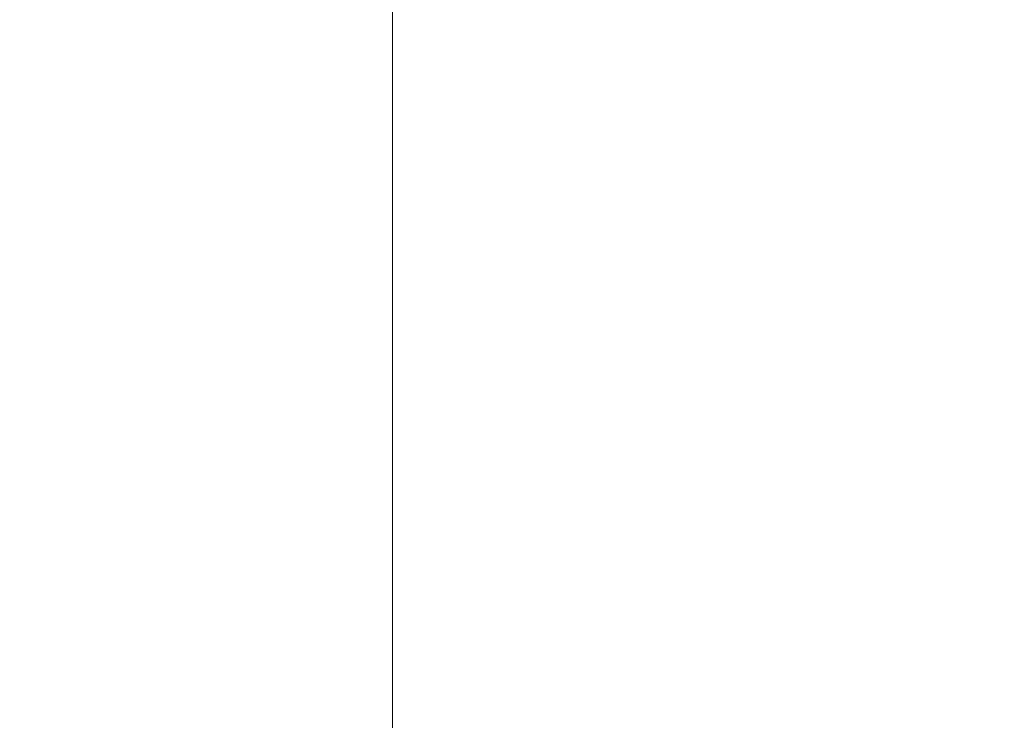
# Model space of a CAD drawing. Header units: millimetres. Extents: x -40.4 to 40.4, y -40.2 to 40.6.
# Tile 139 of 256: x -15.50662 to -15.49691, y -30.36602 to -30.35912. Entities that reach past the tile are written whole.
import ezdxf

# ---------------------------------------------------------------- set-up
doc = ezdxf.new("R2010")
doc.units = ezdxf.units.MM
doc.layers.add('E-ELEC-EQPM-OTLN', color=71, linetype='Continuous', lineweight=30)

# ---------------------------------------------------------------- blocks, each defined once
blk = doc.blocks.new('Future linear_ 1-gang frame - 2CKA001754A4498_Cover Frame 1gang studio white-6552-Vista 3D 1')
at = {"layer": 'E-ELEC-EQPM-OTLN', "lineweight": 9}
mesh = blk.add_polyface(dxfattribs=at)
corners = [(-26.7874365, -15.3114564, -9.6701492), (-26.7874365, -16.3835124, -9.6701492), (-23.7962832, -23.6047956, -9.6701492), (-16.575, -26.5959488, -9.6701492), (-15.5029441, -26.5959488, -9.6701492), (-15.5029441, -33.3085138, -9.6701492), (-30.5325817, -33.3085138, -9.6701492), (-32.6308639, -32.4393762, -9.6701492), (-33.4999992, -30.3410941, -9.6701492), (-33.4999992, -15.3114564, -9.6701492)]
mesh.append_faces([[corners[k] for k in face] for face in [(1, 9, 0)]], dxfattribs={"vtx0": -1})
mesh.append_faces([[corners[k] for k in face] for face in [(9, 1, 2, 8)]], dxfattribs={"vtx0": -1, "vtx2": -1})
mesh.append_faces([[corners[k] for k in face] for face in [(4, 5, 3)]], dxfattribs={"vtx1": -1})
mesh.append_faces([[corners[k] for k in face] for face in [(2, 3, 5, 6)]], dxfattribs={"vtx1": -1, "vtx3": -1})
mesh.append_faces([[corners[k] for k in face] for face in [(6, 7, 8, 2)]], dxfattribs={"vtx2": -1, "vtx3": -1})
mesh = blk.add_polyface(dxfattribs=at)
corners = [(-15.5029441, -26.5959488, -9.6701492), (-14.8029436, -25.3835138, -8.9701494), (-14.8029436, -33.3085138, -8.9701494), (-15.5029441, -33.3085138, -9.6701492)]
mesh.append_faces([[corners[k] for k in face] for face in [(0, 1, 2, 3)]])

msp = doc.modelspace()

# ---------------------------------------------------------------- block references
at = {"layer": 'E-ELEC-EQPM-OTLN', "lineweight": 9}
msp.add_blockref('Future linear_ 1-gang frame - 2CKA001754A4498_Cover Frame 1gang studio white-6552-Vista 3D 1', (0, 0), dxfattribs=at)

doc.saveas('drawing.dxf')
